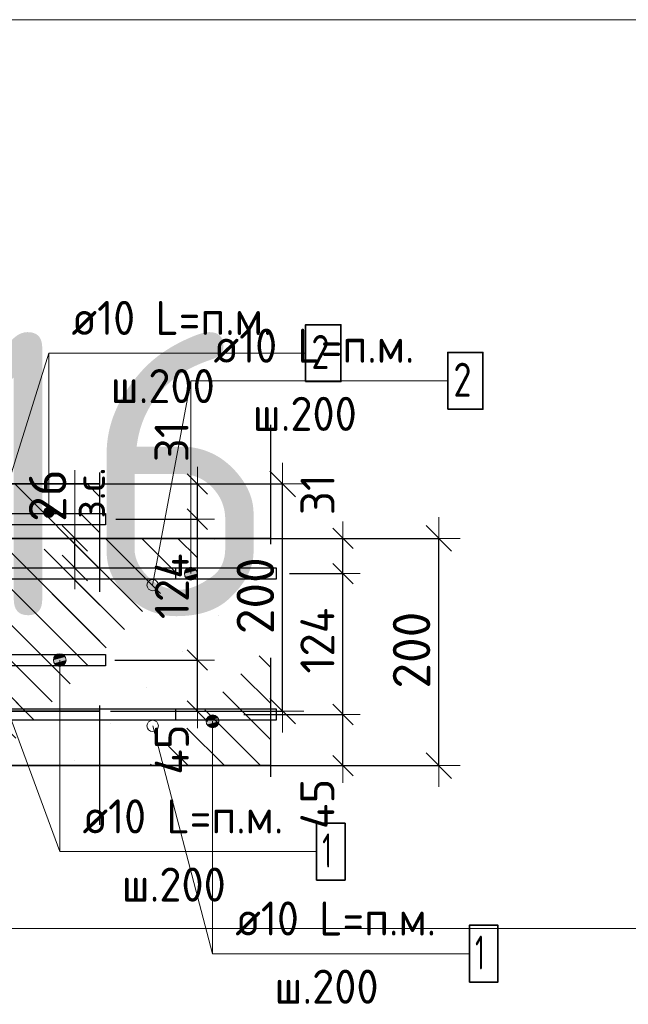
# Model space of a CAD drawing. Header units: metres. Extents: x -38 to 107, y -15 to 21.
# Tile 86 of 133: x 72.618 to 73.153, y 5.205 to 6.072. Entities that reach past the tile are written whole.
import ezdxf

# ---------------------------------------------------------------- set-up
doc = ezdxf.new("R2010")
doc.units = ezdxf.units.M
doc.header["$PDMODE"] = 65
doc.linetypes.add('______4', pattern=[0.135, 0.105, -0.03])
for name, color, linetype, lineweight in [('XR$3$Арм. стержнями верхней зоны', 180, 'Continuous', 35), ('XR$3$Арм. стержнями нижней зоны', 180, 'Continuous', 35), ('XR$3$Арм.стержн. Арматура края', 96, 'Continuous', 35), ('XR$3$Размерная линия (1)', 7, 'Continuous', 13), ('XR$3$Размерная линия_ общее', 7, 'Continuous', 13), ('XR$5$Арм. стержнями верхней зоны', 180, 'Continuous', 35), ('XR$5$Арм. стержнями нижней зоны', 180, 'Continuous', 35), ('XR$5$Арм.стержн. Арматура края', 96, 'Continuous', 35), ('XR$5$Размерная линия (1)', 7, 'Continuous', 13), ('XR$5$Размерная линия_ общее', 7, 'Continuous', 13)]:
    doc.layers.add(name, color=color, linetype=linetype, lineweight=lineweight)
doc.styles.add('ISOCPEUR', font='txt')
doc.dimstyles.new('DIMSTYLE_11', dxfattribs={"dimtxt": 0.033, "dimasz": 0.0375, "dimexe": 0, "dimexo": 0, "dimgap": 0.0165, "dimtad": 2, "dimdec": 0, "dimlfac": 1000, "dimrnd": 1, "dimzin": 12, "dimdsep": 46, "dimtxsty": 'ISOCPEUR', "dimblk1": 'ALL_ML_STRICH', "dimblk2": 'ALL_ML_STRICH', "dimsah": 1, "dimcen": 0, "dimclrd": 7, "dimclre": 256, "dimclrt": 7, "dimadec": 0, "dimazin": 0, "dimtfac": 1, "dimtdec": 0, "dimtix": 1, "dimtmove": 2, "dimatfit": 3, "dimfxl": 0, "dimtvp": 1.2, "dimtzin": 0, "dimlwd": 0, "dimlwe": -3, "dimarcsym": 0})
doc.dimstyles.new('DIMSTYLE_12', dxfattribs={"dimtxt": 0.03, "dimasz": 0.03, "dimexe": 0, "dimexo": 0, "dimgap": 0.015, "dimtad": 2, "dimdec": 0, "dimlfac": 1000, "dimrnd": 1, "dimzin": 12, "dimdsep": 46, "dimtxsty": 'ISOCPEUR', "dimblk1": 'ALL_ML_STRICH', "dimblk2": 'ALL_ML_STRICH', "dimsah": 1, "dimcen": 0, "dimclrd": 7, "dimclre": 256, "dimclrt": 7, "dimadec": 0, "dimazin": 0, "dimtfac": 1, "dimtdec": 0, "dimtix": 1, "dimtmove": 2, "dimatfit": 3, "dimfxl": 0, "dimtzin": 0, "dimlwd": 0, "dimlwe": -3, "dimarcsym": 0})
doc.dimstyles.new('DIMSTYLE_14', dxfattribs={"dimtxt": 0.03, "dimasz": 0.03, "dimexe": 0, "dimexo": 0, "dimgap": 0.015, "dimtad": 2, "dimdec": 0, "dimlfac": 1000, "dimrnd": 1, "dimzin": 12, "dimdsep": 46, "dimtxsty": 'ISOCPEUR', "dimblk1": 'ALL_ML_STRICH', "dimblk2": 'ALL_ML_STRICH', "dimsah": 1, "dimcen": 0, "dimclrd": 7, "dimclre": 256, "dimclrt": 7, "dimadec": 0, "dimazin": 0, "dimtfac": 1, "dimtdec": 0, "dimtix": 1, "dimtmove": 2, "dimatfit": 3, "dimfxl": 0, "dimtvp": 1.2, "dimtzin": 0, "dimlwd": 0, "dimlwe": -3, "dimarcsym": 0})
doc.dimstyles.new('DIMSTYLE_8', dxfattribs={"dimtxt": 0.033, "dimasz": 0.0375, "dimexe": 0, "dimexo": 0, "dimgap": 0.0165, "dimtad": 2, "dimdec": 0, "dimlfac": 1000, "dimrnd": 1, "dimzin": 12, "dimdsep": 46, "dimtxsty": 'ISOCPEUR', "dimblk1": 'ALL_ML_STRICH', "dimblk2": 'ALL_ML_STRICH', "dimsah": 1, "dimcen": 0, "dimclrd": 7, "dimclre": 256, "dimclrt": 7, "dimadec": 0, "dimazin": 0, "dimtfac": 1, "dimtdec": 0, "dimtix": 1, "dimtmove": 2, "dimatfit": 3, "dimfxl": 0, "dimtzin": 0, "dimlwd": 0, "dimlwe": -3, "dimarcsym": 0})
pattern_1 = [(135, (0, 0), (-0.031819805, -0.031819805), [0.4, -0.05, 0, -0.05]), (135, (-0.01591, -0.01591), (-0.031819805, -0.031819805), [0.8, -0.1, 0.1, -0.1])]

# ---------------------------------------------------------------- blocks, each defined once
blk = doc.blocks.new('ALL_ML_STRICH')
at = {"color": 0, "linetype": 'ByBlock', "lineweight": -2}
for p, q in [((0, -0.5), (0, 0.5)), ((-0.3, -0.3), (0.3, 0.3)), ((-1, 0), (0.5, 0))]:
    blk.add_line(p, q, dxfattribs=at)
blk = doc.blocks.new('*D86')
at = {"layer": 'DEFPOINTS', "color": 7, "linetype": 'Continuous', "lineweight": 13, "transparency": 33554687}
for p in [(72.67772, 5.66307), (72.67772, 5.46307), (72.84927, 5.46307)]:
    blk.add_point(p, dxfattribs=at)
at = {"layer": 'XR$3$Размерная линия_ общее', "color": 253, "linetype": 'Continuous', "lineweight": -2, "true_color": 0xa0a0a0, "transparency": 33554687}
for p, q in [((72.69772, 5.66307), (72.84927, 5.66307)), ((72.69772, 5.46307), (72.84927, 5.46307))]:
    blk.add_line(p, q, dxfattribs=at)
at = {"layer": 'XR$3$Размерная линия_ общее', "color": 7, "linetype": 'Continuous', "lineweight": -2, "transparency": 33554687}
blk.add_line((72.84927, 5.46307), (72.84927, 5.66307), dxfattribs=at)
at = {"layer": 'XR$3$Размерная линия_ общее', "color": 7, "linetype": 'Continuous', "lineweight": 13, "transparency": 33554687, "xscale": 0.0375, "yscale": 0.0375, "zscale": 0.0375}
for p, rotation in [((72.84927, 5.66307), 90), ((72.84927, 5.46307), 270)]:
    blk.add_blockref('ALL_ML_STRICH', p, dxfattribs=dict(at, rotation=rotation))
at = {"layer": 'XR$3$Размерная линия_ общее', "color": 7, "linetype": 'Continuous', "lineweight": 13, "transparency": 33554687, "insert": (72.82527, 5.56472), "char_height": 0.033, "width": 0.099, "attachment_point": 5, "rotation": 90, "style": 'ISOCPEUR'}
blk.add_mtext('\\A1;{200}', dxfattribs=at)
blk = doc.blocks.new('*D207')
at = {"layer": 'DEFPOINTS', "color": 7, "linetype": 'Continuous', "lineweight": 13, "transparency": 33554687}
for p in [(72.6816, 5.50807), (72.69445, 5.46307), (72.77427, 5.46307)]:
    blk.add_point(p, dxfattribs=at)
at = {"layer": 'XR$3$Размерная линия (1)', "color": 9, "linetype": 'Continuous', "lineweight": -2, "true_color": 0xc7c7c7, "transparency": 33554687}
for p, q in [((72.7016, 5.50807), (72.77427, 5.50807)), ((72.71445, 5.46307), (72.77427, 5.46307))]:
    blk.add_line(p, q, dxfattribs=at)
at = {"layer": 'XR$3$Размерная линия (1)', "color": 7, "linetype": 'Continuous', "lineweight": -2, "transparency": 33554687}
blk.add_line((72.77427, 5.46307), (72.77427, 5.50807), dxfattribs=at)
at = {"layer": 'XR$3$Размерная линия (1)', "color": 7, "linetype": 'Continuous', "lineweight": 13, "transparency": 33554687, "xscale": 0.03, "yscale": 0.03, "zscale": 0.03}
for p, rotation in [((72.77427, 5.50807), 90), ((72.77427, 5.46307), 270)]:
    blk.add_blockref('ALL_ML_STRICH', p, dxfattribs=dict(at, rotation=rotation))
at = {"layer": 'XR$3$Размерная линия (1)', "color": 7, "linetype": 'Continuous', "lineweight": 13, "transparency": 33554687, "insert": (72.75176, 5.42931), "char_height": 0.03, "width": 0.06, "attachment_point": 5, "rotation": 90, "style": 'ISOCPEUR'}
blk.add_mtext('\\A1;{45}', dxfattribs=at)
blk = doc.blocks.new('*D208')
at = {"layer": 'DEFPOINTS', "color": 7, "linetype": 'Continuous', "lineweight": 13, "transparency": 33554687}
for p in [(72.68263, 5.63207), (72.6816, 5.50807), (72.77427, 5.50807)]:
    blk.add_point(p, dxfattribs=at)
at = {"layer": 'XR$3$Размерная линия (1)', "color": 9, "linetype": 'Continuous', "lineweight": -2, "true_color": 0xc7c7c7, "transparency": 33554687}
for p, q in [((72.70263, 5.63207), (72.77427, 5.63207)), ((72.7016, 5.50807), (72.77427, 5.50807))]:
    blk.add_line(p, q, dxfattribs=at)
at = {"layer": 'XR$3$Размерная линия (1)', "color": 7, "linetype": 'Continuous', "lineweight": -2, "transparency": 33554687}
blk.add_line((72.77427, 5.50807), (72.77427, 5.63207), dxfattribs=at)
at = {"layer": 'XR$3$Размерная линия (1)', "color": 7, "linetype": 'Continuous', "lineweight": 13, "transparency": 33554687, "xscale": 0.03, "yscale": 0.03, "zscale": 0.03}
for p, rotation in [((72.77427, 5.63207), 90), ((72.77427, 5.50807), 270)]:
    blk.add_blockref('ALL_ML_STRICH', p, dxfattribs=dict(at, rotation=rotation))
at = {"layer": 'XR$3$Размерная линия (1)', "color": 7, "linetype": 'Continuous', "lineweight": 13, "transparency": 33554687, "insert": (72.75177, 5.57307), "char_height": 0.03, "width": 0.09, "attachment_point": 5, "rotation": 90, "style": 'ISOCPEUR'}
blk.add_mtext('\\A1;{124}', dxfattribs=at)
blk = doc.blocks.new('*D209')
at = {"layer": 'DEFPOINTS', "color": 7, "linetype": 'Continuous', "lineweight": 13, "transparency": 33554687}
for p in [(72.67076, 5.66307), (72.68263, 5.63207), (72.77427, 5.63207)]:
    blk.add_point(p, dxfattribs=at)
at = {"layer": 'XR$3$Размерная линия (1)', "color": 9, "linetype": 'Continuous', "lineweight": -2, "true_color": 0xc7c7c7, "transparency": 33554687}
for p, q in [((72.69076, 5.66307), (72.77427, 5.66307)), ((72.70263, 5.63207), (72.77427, 5.63207))]:
    blk.add_line(p, q, dxfattribs=at)
at = {"layer": 'XR$3$Размерная линия (1)', "color": 7, "linetype": 'Continuous', "lineweight": -2, "transparency": 33554687}
blk.add_line((72.77427, 5.63207), (72.77427, 5.66307), dxfattribs=at)
at = {"layer": 'XR$3$Размерная линия (1)', "color": 7, "linetype": 'Continuous', "lineweight": 13, "transparency": 33554687, "xscale": 0.03, "yscale": 0.03, "zscale": 0.03}
for p, rotation in [((72.77427, 5.66307), 90), ((72.77427, 5.63207), 270)]:
    blk.add_blockref('ALL_ML_STRICH', p, dxfattribs=dict(at, rotation=rotation))
at = {"layer": 'XR$3$Размерная линия (1)', "color": 7, "linetype": 'Continuous', "lineweight": 13, "transparency": 33554687, "insert": (72.75153, 5.70036), "char_height": 0.03, "width": 0.06, "attachment_point": 5, "rotation": 90, "style": 'ISOCPEUR'}
blk.add_mtext('\\A1;{31}', dxfattribs=at)
blk = doc.blocks.new('*D667')
at = {"layer": 'DEFPOINTS', "color": 7, "linetype": 'Continuous', "lineweight": 13, "transparency": 33554687}
for p in [(72.81509, 5.61517), (72.81509, 5.41517), (72.98664, 5.41517)]:
    blk.add_point(p, dxfattribs=at)
at = {"layer": 'XR$5$Размерная линия_ общее', "color": 253, "linetype": 'Continuous', "lineweight": -2, "true_color": 0xa0a0a0, "transparency": 33554687}
for p, q in [((72.83509, 5.61517), (72.98664, 5.61517)), ((72.83509, 5.41517), (72.98664, 5.41517))]:
    blk.add_line(p, q, dxfattribs=at)
at = {"layer": 'XR$5$Размерная линия_ общее', "color": 7, "linetype": 'Continuous', "lineweight": -2, "transparency": 33554687}
blk.add_line((72.98664, 5.41517), (72.98664, 5.61517), dxfattribs=at)
at = {"layer": 'XR$5$Размерная линия_ общее', "color": 7, "linetype": 'Continuous', "lineweight": 13, "transparency": 33554687, "xscale": 0.0375, "yscale": 0.0375, "zscale": 0.0375}
for p, rotation in [((72.98664, 5.61517), 90), ((72.98664, 5.41517), 270)]:
    blk.add_blockref('ALL_ML_STRICH', p, dxfattribs=dict(at, rotation=rotation))
at = {"layer": 'XR$5$Размерная линия_ общее', "color": 7, "linetype": 'Continuous', "lineweight": 13, "transparency": 33554687, "insert": (72.96264, 5.51682), "char_height": 0.033, "width": 0.099, "attachment_point": 5, "rotation": 90, "style": 'ISOCPEUR'}
blk.add_mtext('\\A1;{200}', dxfattribs=at)
blk = doc.blocks.new('*D719')
at = {"layer": 'DEFPOINTS', "color": 7, "linetype": 'Continuous', "lineweight": 13, "transparency": 33554687}
for p in [(72.62648, 5.61517), (72.62648, 5.58917), (72.66647, 5.58917)]:
    blk.add_point(p, dxfattribs=at)
at = {"layer": 'XR$5$Размерная линия_ общее', "color": 253, "linetype": 'Continuous', "lineweight": -2, "true_color": 0xa0a0a0, "transparency": 33554687}
for p, q in [((72.64648, 5.61517), (72.66647, 5.61517)), ((72.64648, 5.58917), (72.66647, 5.58917))]:
    blk.add_line(p, q, dxfattribs=at)
at = {"layer": 'XR$5$Размерная линия_ общее', "color": 7, "linetype": 'Continuous', "lineweight": -2, "transparency": 33554687}
blk.add_line((72.66647, 5.58917), (72.66647, 5.61517), dxfattribs=at)
at = {"layer": 'XR$5$Размерная линия_ общее', "color": 7, "linetype": 'Continuous', "lineweight": 13, "transparency": 33554687, "xscale": 0.0375, "yscale": 0.0375, "zscale": 0.0375}
for p, rotation in [((72.66647, 5.61517), 90), ((72.66647, 5.58917), 270)]:
    blk.add_blockref('ALL_ML_STRICH', p, dxfattribs=dict(at, rotation=rotation))
at = {"layer": 'XR$5$Размерная линия_ общее', "color": 7, "linetype": 'Continuous', "lineweight": 13, "transparency": 33554687, "insert": (72.666, 5.63253), "char_height": 0.027, "width": 0.00135, "attachment_point": 1, "rotation": 90, "line_spacing_factor": 0.60241, "style": 'ISOCPEUR'}
blk.add_mtext('з.с.', dxfattribs=at)
at = {"layer": 'XR$5$Размерная линия_ общее', "color": 7, "linetype": 'Continuous', "lineweight": 13, "transparency": 33554687, "insert": (72.64247, 5.6529), "char_height": 0.033, "width": 0.066, "attachment_point": 5, "rotation": 90, "style": 'ISOCPEUR'}
blk.add_mtext('\\A1;{26}', dxfattribs=at)
blk = doc.blocks.new('*D744')
at = {"layer": 'DEFPOINTS', "color": 7, "linetype": 'Continuous', "lineweight": 13, "transparency": 33554687}
for p in [(72.79505, 5.46017), (72.8079, 5.41517), (72.90235, 5.41517)]:
    blk.add_point(p, dxfattribs=at)
at = {"layer": 'XR$5$Размерная линия (1)', "color": 9, "linetype": 'Continuous', "lineweight": -2, "true_color": 0xc7c7c7, "transparency": 33554687}
for p, q in [((72.81505, 5.46017), (72.90235, 5.46017)), ((72.8279, 5.41517), (72.90235, 5.41517))]:
    blk.add_line(p, q, dxfattribs=at)
at = {"layer": 'XR$5$Размерная линия (1)', "color": 7, "linetype": 'Continuous', "lineweight": -2, "transparency": 33554687}
blk.add_line((72.90235, 5.41517), (72.90235, 5.46017), dxfattribs=at)
at = {"layer": 'XR$5$Размерная линия (1)', "color": 7, "linetype": 'Continuous', "lineweight": 13, "transparency": 33554687, "xscale": 0.03, "yscale": 0.03, "zscale": 0.03}
for p, rotation in [((72.90235, 5.46017), 90), ((72.90235, 5.41517), 270)]:
    blk.add_blockref('ALL_ML_STRICH', p, dxfattribs=dict(at, rotation=rotation))
at = {"layer": 'XR$5$Размерная линия (1)', "color": 7, "linetype": 'Continuous', "lineweight": 13, "transparency": 33554687, "insert": (72.87984, 5.38142), "char_height": 0.03, "width": 0.06, "attachment_point": 5, "rotation": 90, "style": 'ISOCPEUR'}
blk.add_mtext('\\A1;{45}', dxfattribs=at)
blk = doc.blocks.new('*D745')
at = {"layer": 'DEFPOINTS', "color": 7, "linetype": 'Continuous', "lineweight": 13, "transparency": 33554687}
for p in [(72.83521, 5.58417), (72.79505, 5.46017), (72.90235, 5.46017)]:
    blk.add_point(p, dxfattribs=at)
at = {"layer": 'XR$5$Размерная линия (1)', "color": 9, "linetype": 'Continuous', "lineweight": -2, "true_color": 0xc7c7c7, "transparency": 33554687}
for p, q in [((72.85521, 5.58417), (72.90235, 5.58417)), ((72.81505, 5.46017), (72.90235, 5.46017))]:
    blk.add_line(p, q, dxfattribs=at)
at = {"layer": 'XR$5$Размерная линия (1)', "color": 7, "linetype": 'Continuous', "lineweight": -2, "transparency": 33554687}
blk.add_line((72.90235, 5.46017), (72.90235, 5.58417), dxfattribs=at)
at = {"layer": 'XR$5$Размерная линия (1)', "color": 7, "linetype": 'Continuous', "lineweight": 13, "transparency": 33554687, "xscale": 0.03, "yscale": 0.03, "zscale": 0.03}
for p, rotation in [((72.90235, 5.58417), 90), ((72.90235, 5.46017), 270)]:
    blk.add_blockref('ALL_ML_STRICH', p, dxfattribs=dict(at, rotation=rotation))
at = {"layer": 'XR$5$Размерная линия (1)', "color": 7, "linetype": 'Continuous', "lineweight": 13, "transparency": 33554687, "insert": (72.87985, 5.52517), "char_height": 0.03, "width": 0.09, "attachment_point": 5, "rotation": 90, "style": 'ISOCPEUR'}
blk.add_mtext('\\A1;{124}', dxfattribs=at)
blk = doc.blocks.new('*D746')
at = {"layer": 'DEFPOINTS', "color": 7, "linetype": 'Continuous', "lineweight": 13, "transparency": 33554687}
for p in [(72.78421, 5.61517), (72.83521, 5.58417), (72.90235, 5.58417)]:
    blk.add_point(p, dxfattribs=at)
at = {"layer": 'XR$5$Размерная линия (1)', "color": 9, "linetype": 'Continuous', "lineweight": -2, "true_color": 0xc7c7c7, "transparency": 33554687}
for p, q in [((72.80421, 5.61517), (72.90235, 5.61517)), ((72.85521, 5.58417), (72.90235, 5.58417))]:
    blk.add_line(p, q, dxfattribs=at)
at = {"layer": 'XR$5$Размерная линия (1)', "color": 7, "linetype": 'Continuous', "lineweight": -2, "transparency": 33554687}
blk.add_line((72.90235, 5.58417), (72.90235, 5.61517), dxfattribs=at)
at = {"layer": 'XR$5$Размерная линия (1)', "color": 7, "linetype": 'Continuous', "lineweight": 13, "transparency": 33554687, "xscale": 0.03, "yscale": 0.03, "zscale": 0.03}
for p, rotation in [((72.90235, 5.61517), 90), ((72.90235, 5.58417), 270)]:
    blk.add_blockref('ALL_ML_STRICH', p, dxfattribs=dict(at, rotation=rotation))
at = {"layer": 'XR$5$Размерная линия (1)', "color": 7, "linetype": 'Continuous', "lineweight": 13, "transparency": 33554687, "insert": (72.87995, 5.65376), "char_height": 0.03, "width": 0.06, "attachment_point": 5, "rotation": 90, "style": 'ISOCPEUR'}
blk.add_mtext('\\A1;{31}', dxfattribs=at)

msp = doc.modelspace()

# ---------------------------------------------------------------- hatches: boundary and pattern name
at = {"linetype": 'Continuous', "lineweight": 25, "transparency": 33554687}
h = msp.add_hatch(dxfattribs=at)
h.set_pattern_fill('__________540', scale=0.015, style=0, pattern_type=2)
h.set_pattern_definition(pattern_1)
h.paths.add_polyline_path([(72.5447, 5.66307), (72.5447, 5.46307), (72.68855, 5.46307), (72.68855, 5.66307)], flags=0)
at = {"linetype": 'Continuous', "lineweight": 13, "transparency": 33554687}
h = msp.add_hatch(dxfattribs=at)
h.set_pattern_fill('__________540', scale=0.015, style=0, pattern_type=2)
h.set_pattern_definition(pattern_1)
h.paths.add_polyline_path([(72.23496, 5.61517), (72.23496, 5.41517), (72.83857, 5.41517), (72.83857, 5.61517)], flags=0)
at = {"layer": 'XR$3$Арм. стержнями верхней зоны', "linetype": 'Continuous', "lineweight": 13, "transparency": 33554687}
for points in [[(72.64576, 5.64194), (72.64126, 5.64194), (72.63964, 5.64032)], [(72.64576, 5.64194), (72.63964, 5.64032), (72.64738, 5.64032)], [(72.64126, 5.64194), (72.64576, 5.64194), (72.64351, 5.64257)], [(72.64738, 5.64032), (72.63964, 5.64032), (72.63901, 5.63807)], [(72.64738, 5.64032), (72.63901, 5.63807), (72.64801, 5.63807)], [(72.64801, 5.63807), (72.63901, 5.63807), (72.63964, 5.63582)], [(72.64801, 5.63807), (72.63964, 5.63582), (72.64738, 5.63582)], [(72.64738, 5.63582), (72.63964, 5.63582), (72.64126, 5.6342)], [(72.64738, 5.63582), (72.64126, 5.6342), (72.64576, 5.6342)], [(72.64576, 5.6342), (72.64126, 5.6342), (72.64351, 5.63357)]]:
    msp.add_hatch(color=7, dxfattribs=at).paths.add_polyline_path(points)
at = {"layer": 'XR$3$Арм. стержнями нижней зоны', "linetype": 'Continuous', "lineweight": 13, "transparency": 33554687}
for points in [[(72.64833, 5.51088), (72.65801, 5.51088), (72.65598, 5.5129)], [(72.64833, 5.51088), (72.65598, 5.5129), (72.65036, 5.5129)], [(72.65036, 5.5129), (72.65598, 5.5129), (72.65317, 5.51369)], [(72.64755, 5.50807), (72.6588, 5.50807), (72.65801, 5.51088)], [(72.64755, 5.50807), (72.65801, 5.51088), (72.64833, 5.51088)], [(72.64833, 5.50525), (72.6588, 5.50807), (72.64755, 5.50807)], [(72.64833, 5.50525), (72.65801, 5.50525), (72.6588, 5.50807)], [(72.65036, 5.50323), (72.65801, 5.50525), (72.64833, 5.50525)], [(72.65036, 5.50323), (72.65598, 5.50323), (72.65801, 5.50525)], [(72.65598, 5.50323), (72.65036, 5.50323), (72.65317, 5.50244)]]:
    msp.add_hatch(color=7, dxfattribs=at).paths.add_polyline_path(points)
at = {"layer": 'XR$5$Арм. стержнями верхней зоны', "linetype": 'Continuous', "lineweight": 13, "transparency": 33554687}
for points in [[(72.76565, 5.58901), (72.77127, 5.58901), (72.76846, 5.5898)], [(72.7733, 5.58699), (72.76362, 5.58699), (72.76284, 5.58417)], [(72.7733, 5.58699), (72.76284, 5.58417), (72.77409, 5.58417)], [(72.77409, 5.58417), (72.76284, 5.58417), (72.76362, 5.58136)], [(72.77127, 5.58901), (72.76565, 5.58901), (72.76362, 5.58699)], [(72.77127, 5.58901), (72.76362, 5.58699), (72.7733, 5.58699)], [(72.77409, 5.58417), (72.76362, 5.58136), (72.7733, 5.58136)], [(72.7733, 5.58136), (72.76362, 5.58136), (72.76565, 5.57934)], [(72.7733, 5.58136), (72.76565, 5.57934), (72.77127, 5.57934)], [(72.77127, 5.57934), (72.76565, 5.57934), (72.76846, 5.57855)]]:
    msp.add_hatch(color=7, dxfattribs=at).paths.add_polyline_path(points)
at = {"layer": 'XR$5$Арм. стержнями нижней зоны', "linetype": 'Continuous', "lineweight": 13, "transparency": 33554687}
for points in [[(72.78478, 5.45901), (72.79041, 5.45901), (72.78759, 5.4598)], [(72.78197, 5.45417), (72.79322, 5.45417), (72.79243, 5.45699)], [(72.78197, 5.45417), (72.79243, 5.45699), (72.78276, 5.45699)], [(72.78276, 5.45136), (72.79322, 5.45417), (72.78197, 5.45417)], [(72.78276, 5.45699), (72.79243, 5.45699), (72.79041, 5.45901)], [(72.78276, 5.45699), (72.79041, 5.45901), (72.78478, 5.45901)], [(72.78276, 5.45136), (72.79243, 5.45136), (72.79322, 5.45417)], [(72.78478, 5.44934), (72.79243, 5.45136), (72.78276, 5.45136)], [(72.78478, 5.44934), (72.79041, 5.44934), (72.79243, 5.45136)], [(72.79041, 5.44934), (72.78478, 5.44934), (72.78759, 5.44855)]]:
    msp.add_hatch(color=7, dxfattribs=at).paths.add_polyline_path(points)

# ---------------------------------------------------------------- linework, layer by layer
at = {"color": 7, "linetype": 'Continuous', "lineweight": 13, "transparency": 33554687}
for p, q in [((86.41979, 6.07171), (67.91979, 6.07171)), ((72.59466, 5.62202), (72.64351, 5.77823)), ((72.73488, 5.57412), (72.76846, 5.7538)), ((72.66647, 5.61517), (72.66647, 5.67517)), ((72.5947, 5.49802), (72.65317, 5.33949)), ((72.73492, 5.45012), (72.78759, 5.24964)), ((86.41979, 5.27171), (67.91979, 5.27171))]:
    msp.add_line(p, q, dxfattribs=at)
at = {"color": 7, "linetype": '______4', "lineweight": 25, "transparency": 33554687}
for p, q in [((72.68855, 5.36307), (72.68855, 5.76307)), ((72.83857, 5.71517), (72.83857, 5.31517))]:
    msp.add_line(p, q, dxfattribs=at)
at = {"color": 7, "linetype": 'Continuous', "lineweight": 35, "transparency": 33554687}
for p, q in [((72.68855, 5.66307), (72.5447, 5.66307)), ((72.83857, 5.61517), (72.23496, 5.61517)), ((72.5447, 5.46307), (72.68855, 5.46307)), ((72.53496, 5.41517), (72.83857, 5.41517))]:
    msp.add_line(p, q, dxfattribs=at)
at = {"color": 7, "linetype": 'Continuous', "lineweight": 13, "transparency": 33554687}
for centre in [(72.73488, 5.57412), (72.73492, 5.45012)]:
    msp.add_circle(centre, 0.005, dxfattribs=at)
at = {"layer": 'XR$3$Арм. стержнями верхней зоны', "color": 7, "linetype": 'Continuous', "lineweight": 13, "transparency": 33554687}
for p, q in [((72.64351, 5.77823), (72.86951, 5.77823)), ((72.64351, 5.77823), (72.64351, 5.63807)), ((72.64351, 5.64257), (72.64351, 5.64257)), ((72.63901, 5.63807), (72.63901, 5.63807)), ((72.64351, 5.63357), (72.64351, 5.63357)), ((72.64801, 5.63807), (72.64801, 5.63807))]:
    msp.add_line(p, q, dxfattribs=at)
at = {"layer": 'XR$3$Арм. стержнями верхней зоны', "color": 7, "linetype": 'Continuous', "lineweight": 35, "transparency": 33554687}
msp.add_lwpolyline([(72.86951, 5.75323), (72.90051, 5.75323), (72.90051, 5.80323), (72.86951, 5.80323), (72.86951, 5.75323)], dxfattribs=at)
at = {"layer": 'XR$3$Арм. стержнями верхней зоны', "color": 4, "linetype": 'Continuous', "lineweight": 25, "transparency": 33554687}
msp.add_lwpolyline([(72.3197, 5.63707), (72.69355, 5.63707), (72.69355, 5.62707), (72.3197, 5.62707), (72.3197, 5.63707)], dxfattribs=at)
at = {"layer": 'XR$3$Арм. стержнями верхней зоны', "color": 7, "linetype": 'Continuous', "lineweight": 13, "transparency": 33554687}
msp.add_circle((72.64351, 5.63807), 0.0045, dxfattribs=at)
at = {"layer": 'XR$3$Арм. стержнями нижней зоны', "color": 7, "linetype": 'Continuous', "lineweight": 13, "transparency": 33554687}
for p, q in [((72.65317, 5.51369), (72.65317, 5.51369)), ((72.64755, 5.50807), (72.64755, 5.50807)), ((72.65317, 5.33949), (72.65317, 5.50807)), ((72.6588, 5.50807), (72.6588, 5.50807)), ((72.65317, 5.50244), (72.65317, 5.50244)), ((72.65317, 5.33949), (72.87917, 5.33949))]:
    msp.add_line(p, q, dxfattribs=at)
at = {"layer": 'XR$3$Арм. стержнями нижней зоны', "color": 4, "linetype": 'Continuous', "lineweight": 25, "transparency": 33554687}
msp.add_lwpolyline([(72.3197, 5.51307), (72.69355, 5.51307), (72.69355, 5.50307), (72.3197, 5.50307), (72.3197, 5.51307)], dxfattribs=at)
at = {"layer": 'XR$3$Арм. стержнями нижней зоны', "color": 7, "linetype": 'Continuous', "lineweight": 35, "transparency": 33554687}
msp.add_lwpolyline([(72.87917, 5.31449), (72.90417, 5.31449), (72.90417, 5.36449), (72.87917, 5.36449), (72.87917, 5.31449)], dxfattribs=at)
at = {"layer": 'XR$3$Арм. стержнями нижней зоны', "color": 7, "linetype": 'Continuous', "lineweight": 13, "transparency": 33554687}
msp.add_circle((72.65317, 5.50807), 0.00563, dxfattribs=at)
at = {"layer": 'XR$3$Арм.стержн. Арматура края', "color": 4, "linetype": 'Continuous', "lineweight": 25, "transparency": 33554687}
for points in [[(72.35299, 5.63707), (72.69355, 5.63707), (72.69355, 5.62707)], [(72.69355, 5.62707), (72.35368, 5.62707)], [(72.35368, 5.51307), (72.69355, 5.51307), (72.69355, 5.50307), (72.35299, 5.50307)]]:
    msp.add_lwpolyline(points, dxfattribs=at)
at = {"layer": 'XR$5$Арм. стержнями верхней зоны', "color": 7, "linetype": 'Continuous', "lineweight": 13, "transparency": 33554687}
for p, q in [((72.76846, 5.7538), (72.99446, 5.7538)), ((72.76846, 5.7538), (72.76846, 5.58417)), ((72.76846, 5.5898), (72.76846, 5.5898)), ((72.76284, 5.58417), (72.76284, 5.58417)), ((72.77409, 5.58417), (72.77409, 5.58417)), ((72.76846, 5.57855), (72.76846, 5.57855))]:
    msp.add_line(p, q, dxfattribs=at)
at = {"layer": 'XR$5$Арм. стержнями верхней зоны', "color": 7, "linetype": 'Continuous', "lineweight": 35, "transparency": 33554687}
msp.add_lwpolyline([(72.99446, 5.7288), (73.02546, 5.7288), (73.02546, 5.7788), (72.99446, 5.7788), (72.99446, 5.7288)], dxfattribs=at)
at = {"layer": 'XR$5$Арм. стержнями верхней зоны', "color": 4, "linetype": 'Continuous', "lineweight": 25, "transparency": 33554687}
msp.add_lwpolyline([(72.25493, 5.58917), (72.84357, 5.58917), (72.84357, 5.57917), (72.25493, 5.57917), (72.25493, 5.58917)], dxfattribs=at)
msp.add_lwpolyline([(72.25493, 5.58917), (72.84357, 5.58917), (72.84357, 5.57917), (72.25493, 5.57917), (72.25493, 5.58917)], dxfattribs=at)
at = {"layer": 'XR$5$Арм. стержнями верхней зоны', "color": 7, "linetype": 'Continuous', "lineweight": 13, "transparency": 33554687}
msp.add_circle((72.76846, 5.58417), 0.00563, dxfattribs=at)
at = {"layer": 'XR$5$Арм. стержнями нижней зоны', "color": 7, "linetype": 'Continuous', "lineweight": 13, "transparency": 33554687}
for p, q in [((72.78759, 5.4598), (72.78759, 5.4598)), ((72.78197, 5.45417), (72.78197, 5.45417)), ((72.78759, 5.24964), (72.78759, 5.45417)), ((72.79322, 5.45417), (72.79322, 5.45417)), ((72.78759, 5.44855), (72.78759, 5.44855)), ((72.78759, 5.24964), (73.01359, 5.24964))]:
    msp.add_line(p, q, dxfattribs=at)
at = {"layer": 'XR$5$Арм. стержнями нижней зоны', "color": 4, "linetype": 'Continuous', "lineweight": 25, "transparency": 33554687}
for points in [[(72.25493, 5.46517), (72.84357, 5.46517), (72.84357, 5.45517), (72.25493, 5.45517), (72.25493, 5.46517)], [(72.25494, 5.46517), (72.84357, 5.46517), (72.84357, 5.45517), (72.25494, 5.45517), (72.25494, 5.46517)]]:
    msp.add_lwpolyline(points, dxfattribs=at)
at = {"layer": 'XR$5$Арм. стержнями нижней зоны', "color": 7, "linetype": 'Continuous', "lineweight": 35, "transparency": 33554687}
msp.add_lwpolyline([(73.01359, 5.22464), (73.03859, 5.22464), (73.03859, 5.27464), (73.01359, 5.27464), (73.01359, 5.22464)], dxfattribs=at)
at = {"layer": 'XR$5$Арм. стержнями нижней зоны', "color": 7, "linetype": 'Continuous', "lineweight": 13, "transparency": 33554687}
msp.add_circle((72.78759, 5.45417), 0.00563, dxfattribs=at)
at = {"layer": 'XR$5$Арм.стержн. Арматура края', "color": 4, "linetype": 'Continuous', "lineweight": 25, "transparency": 33554687}
for points in [[(72.28352, 5.58917), (72.75496, 5.58917), (72.75496, 5.57917), (72.28421, 5.57917)], [(72.28352, 5.58917), (72.75496, 5.58917), (72.75496, 5.57917), (72.28421, 5.57917)], [(72.28421, 5.46517), (72.75496, 5.46517), (72.75496, 5.45517)], [(72.28421, 5.46517), (72.75496, 5.46517), (72.75496, 5.45517)], [(72.75496, 5.45517), (72.28352, 5.45517)], [(72.75496, 5.45517), (72.28352, 5.45517)]]:
    msp.add_lwpolyline(points, dxfattribs=at)

# ---------------------------------------------------------------- texts
at = {"color": 7, "linetype": 'Continuous', "lineweight": 35, "transparency": 33554687, "insert": (70.35063, 5.54671), "char_height": 0.25, "width": 2.7437149, "attachment_point": 7, "style": 'ISOCPEUR'}
msp.add_mtext('\\W0.96;ГОСТ 34028-2016', dxfattribs=at)
at = {"layer": 'XR$3$Арм. стержнями верхней зоны', "color": 7, "linetype": 'Continuous', "lineweight": 25, "transparency": 33554687, "char_height": 0.03, "attachment_point": 7, "style": 'ISOCPEUR'}
for s, insert, width in [('\\W0.94;ø10 L=п.м.', (72.66351, 5.79423), 0.1999832), ('\\W0.78;2', (72.87451, 5.76423), 0.0326407), ('\\W0.95;ш.200 ', (72.69801, 5.73423), 0.1311997)]:
    msp.add_mtext(s, dxfattribs=dict(at, insert=insert, width=width))
at = {"layer": 'XR$3$Арм. стержнями нижней зоны', "color": 7, "linetype": 'Continuous', "lineweight": 25, "transparency": 33554687, "char_height": 0.03, "attachment_point": 7, "style": 'ISOCPEUR'}
for s, insert, width in [('\\W0.94;ø10 L=п.м.', (72.67317, 5.35549), 0.1999832), ('\\W0.56;1', (72.88417, 5.32549), 0.0233333), ('\\W0.95;ш.200 ', (72.70767, 5.29549), 0.1311996)]:
    msp.add_mtext(s, dxfattribs=dict(at, insert=insert, width=width))
at = {"layer": 'XR$5$Арм. стержнями верхней зоны', "color": 7, "linetype": 'Continuous', "lineweight": 25, "transparency": 33554687, "char_height": 0.03, "attachment_point": 7, "style": 'ISOCPEUR'}
for s, insert, width in [('\\W0.94;ø10 L=п.м.', (72.78846, 5.7698), 0.1999832), ('\\W0.78;2', (72.99946, 5.7398), 0.0326407), ('\\W0.95;ш.200 ', (72.82296, 5.7098), 0.1311995)]:
    msp.add_mtext(s, dxfattribs=dict(at, insert=insert, width=width))
at = {"layer": 'XR$5$Арм. стержнями нижней зоны', "color": 7, "linetype": 'Continuous', "lineweight": 25, "transparency": 33554687, "char_height": 0.03, "attachment_point": 7, "style": 'ISOCPEUR'}
for s, insert, width in [('\\W0.94;ø10 L=п.м.', (72.80759, 5.26564), 0.1999832), ('\\W0.56;1', (73.01859, 5.23564), 0.0233333), ('\\W0.95;ш.200 ', (72.84209, 5.20564), 0.1311997)]:
    msp.add_mtext(s, dxfattribs=dict(at, insert=insert, width=width))

# ---------------------------------------------------------------- dimensions: what is measured, and where the dimension line sits
at = {"layer": 'XR$3$Размерная линия (1)', "color": 7, "linetype": 'Continuous', "lineweight": 13, "transparency": 33554687}
for base, p1, p2, dimstyle, picture, middle in [((72.77427, 5.66307), (72.70263, 5.63207), (72.69076, 5.66307), 'DIMSTYLE_14', '*D209', (72.75153, 5.70036)), ((72.77427, 5.63207), (72.7016, 5.50807), (72.70263, 5.63207), 'DIMSTYLE_12', '*D208', (72.75177, 5.57307)), ((72.77427, 5.50807), (72.71445, 5.46307), (72.7016, 5.50807), 'DIMSTYLE_14', '*D207', (72.75176, 5.42931))]:
    dim = msp.add_linear_dim(base=base, p1=p1, p2=p2, angle=90, dimstyle=dimstyle, override={"dimpost": '<>', "dimclrd": 7, "dimclre": 9, "dimclrt": 7, "dimlwd": 0, "dimlwe": 65533}, dxfattribs=at)
    dim.commit()
    dim.dimension.update_dxf_attribs({"geometry": picture, "text_midpoint": middle, "dimtype": 160})
at = {"layer": 'XR$3$Размерная линия_ общее', "color": 7, "linetype": 'Continuous', "lineweight": 13, "transparency": 33554687}
dim = msp.add_linear_dim(base=(72.84927, 5.66307), p1=(72.69772, 5.46307), p2=(72.69772, 5.66307), angle=90, dimstyle='DIMSTYLE_8', override={"dimpost": '<>', "dimclrd": 7, "dimclre": 253, "dimclrt": 7, "dimlwd": 0, "dimlwe": 65533}, dxfattribs=at)
dim.commit()
dim.dimension.update_dxf_attribs({"geometry": '*D86', "text_midpoint": (72.82527, 5.56472), "dimtype": 160})
at = {"layer": 'XR$5$Размерная линия (1)', "color": 7, "linetype": 'Continuous', "lineweight": 13, "transparency": 33554687}
for base, p1, p2, dimstyle, picture, middle in [((72.90235, 5.61517), (72.85521, 5.58417), (72.80421, 5.61517), 'DIMSTYLE_14', '*D746', (72.87995, 5.65376)), ((72.90235, 5.58417), (72.81505, 5.46017), (72.85521, 5.58417), 'DIMSTYLE_12', '*D745', (72.87985, 5.52517)), ((72.90235, 5.46017), (72.8279, 5.41517), (72.81505, 5.46017), 'DIMSTYLE_14', '*D744', (72.87984, 5.38142))]:
    dim = msp.add_linear_dim(base=base, p1=p1, p2=p2, angle=90, dimstyle=dimstyle, override={"dimpost": '<>', "dimclrd": 7, "dimclre": 9, "dimclrt": 7, "dimlwd": 0, "dimlwe": 65533}, dxfattribs=at)
    dim.commit()
    dim.dimension.update_dxf_attribs({"geometry": picture, "text_midpoint": middle, "dimtype": 160})
at = {"layer": 'XR$5$Размерная линия_ общее', "color": 7, "linetype": 'Continuous', "lineweight": 13, "transparency": 33554687}
dim = msp.add_linear_dim(base=(72.66647, 5.61517), p1=(72.64648, 5.58917), p2=(72.64648, 5.61517), angle=90, text='<>\\Xз.с.', dimstyle='DIMSTYLE_11', override={"dimpost": '<>', "dimclrd": 7, "dimclre": 253, "dimclrt": 7, "dimlwd": 0, "dimlwe": 65533}, dxfattribs=at)
dim.commit()
dim.dimension.update_dxf_attribs({"geometry": '*D719', "text_midpoint": (72.64247, 5.6529), "dimtype": 160})
dim = msp.add_linear_dim(base=(72.98664, 5.61517), p1=(72.83509, 5.41517), p2=(72.83509, 5.61517), angle=90, dimstyle='DIMSTYLE_8', override={"dimpost": '<>', "dimclrd": 7, "dimclre": 253, "dimclrt": 7, "dimlwd": 0, "dimlwe": 65533}, dxfattribs=at)
dim.commit()
dim.dimension.update_dxf_attribs({"geometry": '*D667', "text_midpoint": (72.96264, 5.51682), "dimtype": 160})

doc.saveas('drawing.dxf')
